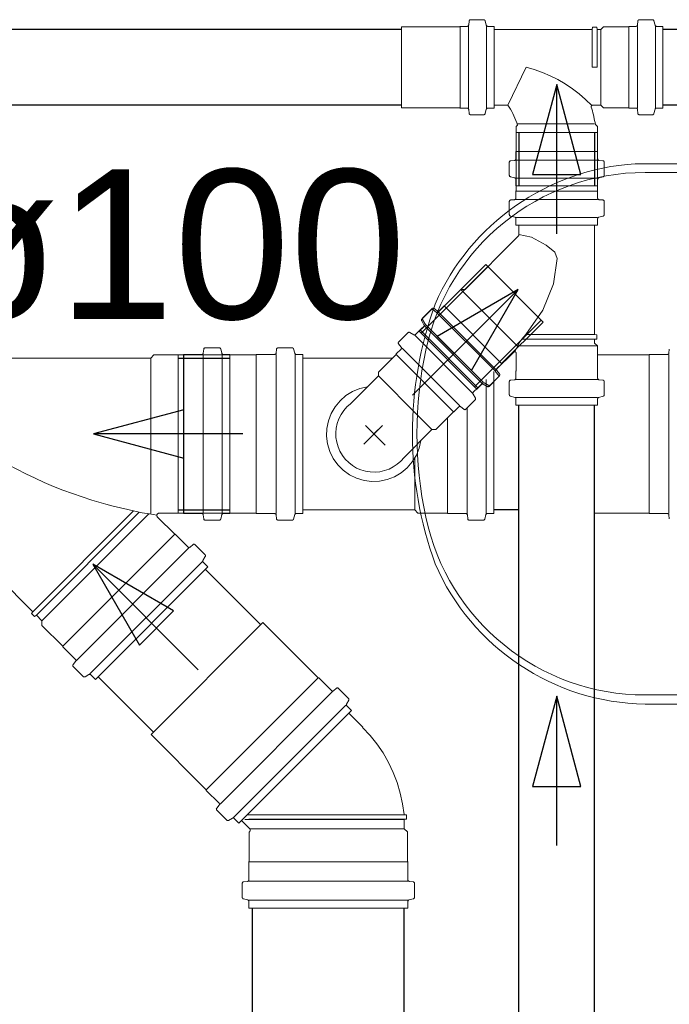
# Model space of a CAD drawing. Header units: millimetres. Extents: x 567 to 934, y -1 to 364.
# Tile 141 of 256: x 622.834 to 623.704, y 108.091 to 109.409. Entities that reach past the tile are written whole.
import ezdxf

# ---------------------------------------------------------------- set-up
doc = ezdxf.new("R2010")
doc.units = ezdxf.units.MM
doc.header["$MEASUREMENT"] = 0
doc.linetypes.add('NULL', pattern=[0])
doc.layers.get('0').update_dxf_attribs({"lineweight": 18})
for name, color, linetype, lineweight in [('CV-Condutos', 14, 'Continuous', 25), ('CV-Sentido conduto', 14, 'Continuous', 30), ('Peças hidrossanitárias', 7, 'Continuous', 13), ('Simbolos', 14, 'Continuous', 20), ('Simbolos_int', 14, 'Continuous', 15), ('TQ-Condutos', 14, 'Continuous', 25), ('TQ-Sentido conduto', 14, 'Continuous', 30), ('TQ-Textos conduto', 7, 'Continuous', 9)]:
    doc.layers.add(name, color=color, linetype=linetype, lineweight=lineweight)
doc.styles.add('Arial', font='arial.ttf')

msp = doc.modelspace()

# ---------------------------------------------------------------- linework, layer by layer
msp.add_line((623.2131, 108.7526), (623.2131, 108.9558))
at = {"layer": 'CV-Condutos'}
for p, q in [((623.3454, 109.3956), (619.3713, 109.3956)), ((625.6005, 109.3956), (623.6954, 109.3956)), ((623.3454, 109.2942), (619.3713, 109.2942)), ((625.6005, 109.2942), (623.6954, 109.2942)), ((623.5025, 109.2576), (623.5025, 109.1861)), ((623.6039, 109.2576), (623.6039, 109.1861)), ((623.4607, 109.0782), (623.3715, 108.989)), ((623.5324, 109.0065), (623.4432, 108.9173)), ((623.5025, 107.866), (623.5025, 108.8926)), ((623.6039, 107.866), (623.6039, 108.8926))]:
    msp.add_line(p, q, dxfattribs=at)
at = {"layer": 'CV-Sentido conduto'}
for p, q in [((623.5532, 109.322), (623.5209, 109.2013)), ((623.5856, 109.2013), (623.5532, 109.322)), ((623.5209, 109.2013), (623.5856, 109.2013)), ((623.5015, 109.0473), (623.3932, 108.9848)), ((623.439, 108.9391), (623.5015, 109.0473)), ((623.3932, 108.9848), (623.439, 108.9391)), ((623.5532, 108.5033), (623.5209, 108.3825)), ((623.5856, 108.3825), (623.5532, 108.5033)), ((623.5209, 108.3825), (623.5856, 108.3825))]:
    msp.add_line(p, q, dxfattribs=at)
for points in [[(623.5532, 109.122), (623.5532, 109.322)], [(623.5532, 108.3033), (623.5532, 108.5033)]]:
    msp.add_lwpolyline(points, dxfattribs=at)
at = {"layer": 'Peças hidrossanitárias', "color": 8}
for p, q in [((624.1666, 109.2156), (623.6582, 109.2156)), ((623.6716, 109.2042), (624.0609, 109.2042)), ((624.0746, 108.5049), (623.6716, 108.5049)), ((623.6714, 108.4927), (624.1666, 108.4927))]:
    msp.add_line(p, q, dxfattribs=at)
for centre, radius, start, end in [((623.6781, 108.9023), 0.314, 93.6172, 156.3827), ((623.6716, 108.9037), 0.3004, 90, 168), ((623.87, 108.8542), 0.5102, 160.0784, 199.9216), ((623.9031, 108.8545), 0.5371, 168, 192), ((623.6716, 108.8053), 0.3004, 192, 270), ((623.6768, 108.805), 0.3124, 203.5162, 268.9974)]:
    msp.add_arc(centre, radius, start, end, dxfattribs=at)
at = {"layer": 'Simbolos'}
for p, q in [((623.4235, 109.3992), (623.3454, 109.3992)), ((623.4239, 109.3996), (623.4235, 109.3992)), ((623.4333, 109.3996), (623.4239, 109.3996)), ((623.4357, 109.4067), (623.4353, 109.4015)), ((623.4553, 109.4085), (623.4377, 109.4085)), ((623.4572, 109.4071), (623.4588, 109.4011)), ((623.4694, 109.3996), (623.4607, 109.3996)), ((623.4694, 109.3996), (623.4694, 109.2902)), ((623.6007, 109.3956), (623.601, 109.3986)), ((623.6069, 109.3986), (623.601, 109.3986)), ((623.6071, 109.3956), (623.6069, 109.3986)), ((623.6159, 109.3992), (623.6123, 109.3956)), ((623.6495, 109.3992), (623.6159, 109.3992)), ((623.6499, 109.3996), (623.6495, 109.3992)), ((623.6593, 109.3996), (623.6499, 109.3996)), ((623.6617, 109.4067), (623.6613, 109.4015)), ((623.6813, 109.4085), (623.6637, 109.4085)), ((623.6832, 109.4071), (623.6848, 109.4011)), ((623.6954, 109.3996), (623.6867, 109.3996)), ((623.6954, 109.3996), (623.6954, 109.2902)), ((623.6007, 109.3956), (623.4694, 109.3956)), ((623.6123, 109.3956), (623.6071, 109.3956)), ((623.5121, 109.3449), (623.4878, 109.2942)), ((623.4878, 109.2942), (623.4694, 109.2942)), ((623.6123, 109.2942), (623.6014, 109.2942)), ((623.6159, 109.2906), (623.6123, 109.2942)), ((623.4235, 109.2906), (623.3454, 109.2906)), ((623.4239, 109.2902), (623.4235, 109.2906)), ((623.4333, 109.2902), (623.4239, 109.2902)), ((623.4357, 109.2832), (623.4353, 109.2884)), ((623.4553, 109.2813), (623.4377, 109.2813)), ((623.4572, 109.2828), (623.4588, 109.2888)), ((623.4694, 109.2902), (623.4607, 109.2902)), ((623.6495, 109.2906), (623.6159, 109.2906)), ((623.6499, 109.2902), (623.6495, 109.2906)), ((623.6593, 109.2902), (623.6499, 109.2902)), ((623.6617, 109.2832), (623.6613, 109.2884)), ((623.6813, 109.2813), (623.6637, 109.2813)), ((623.6832, 109.2828), (623.6848, 109.2888)), ((623.6954, 109.2902), (623.6867, 109.2902)), ((623.4989, 109.2656), (623.5008, 109.2675)), ((623.4989, 109.232), (623.4989, 109.2656)), ((623.6075, 109.2656), (623.6049, 109.2683)), ((623.6075, 109.232), (623.6075, 109.2656)), ((623.4989, 109.1795), (623.4989, 109.2576)), ((623.6075, 109.1795), (623.6075, 109.2576)), ((623.4985, 109.2316), (623.4989, 109.232)), ((623.4985, 109.2223), (623.4985, 109.2316)), ((623.6079, 109.2316), (623.6075, 109.232)), ((623.6079, 109.2223), (623.6079, 109.2316)), ((623.4896, 109.2003), (623.4896, 109.2178)), ((623.4914, 109.2198), (623.4967, 109.2203)), ((623.615, 109.2198), (623.6097, 109.2203)), ((623.6168, 109.2003), (623.6168, 109.2178)), ((623.4911, 109.1984), (623.497, 109.1968)), ((623.4985, 109.1861), (623.4985, 109.1948)), ((623.6079, 109.1861), (623.4985, 109.1861)), ((623.6079, 109.1861), (623.6079, 109.1948)), ((623.6153, 109.1984), (623.6094, 109.1968)), ((623.4985, 109.1791), (623.4989, 109.1795)), ((623.4985, 109.1697), (623.4985, 109.1791)), ((623.6079, 109.1791), (623.6075, 109.1795)), ((623.6079, 109.1697), (623.6079, 109.1791)), ((623.4896, 109.1477), (623.4896, 109.1653)), ((623.4914, 109.1673), (623.4967, 109.1677)), ((623.615, 109.1673), (623.6097, 109.1677)), ((623.6168, 109.1477), (623.6168, 109.1653)), ((623.4911, 109.1458), (623.497, 109.1442)), ((623.4985, 109.1336), (623.4985, 109.1423)), ((623.6079, 109.1336), (623.4985, 109.1336)), ((623.5025, 109.1208), (623.5025, 109.1336)), ((623.6039, 109.1336), (623.5025, 109.1336)), ((623.6039, 108.9873), (623.6039, 109.1336)), ((623.6079, 109.1336), (623.6079, 109.1423)), ((623.6153, 109.1458), (623.6094, 109.1442)), ((623.4305, 109.0475), (623.5016, 109.1187)), ((623.403, 109.0256), (623.4582, 109.0808)), ((623.3944, 109.0171), (623.4248, 109.0475)), ((623.4248, 109.0475), (623.4305, 109.0475)), ((623.3726, 109.0079), (623.385, 109.0203)), ((623.3739, 109.0097), (623.3863, 109.0221)), ((623.3877, 109.0204), (623.3917, 109.017)), ((623.389, 109.0222), (623.3931, 109.0188)), ((623.3958, 109.0189), (623.4024, 109.0256)), ((623.4024, 109.0256), (623.403, 109.0256)), ((623.3723, 109.0055), (623.3753, 109.0002)), ((623.3736, 109.0073), (623.3767, 109.002)), ((623.4797, 108.9488), (623.535, 109.004)), ((623.3539, 108.9897), (623.3415, 108.9773)), ((623.3563, 108.99), (623.3616, 108.9869)), ((623.3702, 108.9934), (623.3641, 108.9872)), ((623.3689, 108.9916), (623.375, 108.9977)), ((623.4462, 108.9142), (623.3689, 108.9916)), ((623.3702, 108.9934), (623.3764, 108.9995)), ((623.4476, 108.916), (623.3702, 108.9934)), ((623.3702, 108.9934), (623.4476, 108.916)), ((623.363, 108.9862), (623.4403, 108.9088)), ((623.6039, 108.9873), (623.6069, 108.987)), ((623.6039, 108.9809), (623.6069, 108.9811)), ((623.6039, 108.9757), (623.6039, 108.9809)), ((623.6075, 108.9721), (623.6039, 108.9757)), ((623.6069, 108.9811), (623.6069, 108.987)), ((623.0804, 108.9676), (623.0799, 108.9625)), ((623.1013, 108.9695), (623.0824, 108.9695)), ((623.1032, 108.968), (623.1048, 108.9621)), ((623.1779, 108.9676), (623.1775, 108.9625)), ((623.1988, 108.9695), (623.1799, 108.9695)), ((623.2008, 108.968), (623.2023, 108.9621)), ((623.3447, 108.9678), (623.338, 108.9612)), ((623.3414, 108.9746), (623.3448, 108.9705)), ((623.346, 108.9691), (623.4233, 108.8918)), ((623.4718, 108.9398), (623.4955, 108.9635)), ((623.4989, 108.9385), (623.4989, 108.9621)), ((623.6075, 108.9385), (623.6075, 108.9721)), ((623.7039, 108.9676), (623.7034, 108.9625)), ((623.0094, 108.9557), (622.8009, 108.9557)), ((623.0138, 108.9601), (623.0094, 108.9557)), ((623.0533, 108.9601), (623.0138, 108.9601)), ((623.1508, 108.9602), (623.0461, 108.9602)), ((623.0538, 108.9607), (623.0533, 108.9601)), ((623.0779, 108.9607), (623.0538, 108.9607)), ((623.1156, 108.9607), (623.1067, 108.9606)), ((623.1156, 108.7476), (623.1156, 108.9607)), ((623.1513, 108.9607), (623.1508, 108.9602)), ((623.1755, 108.9607), (623.1513, 108.9607)), ((623.2131, 108.9607), (623.2043, 108.9607)), ((623.2131, 108.9607), (623.2131, 108.7477)), ((623.3331, 108.9558), (623.2131, 108.9558)), ((623.338, 108.9607), (623.3143, 108.9369)), ((623.338, 108.9612), (623.338, 108.9607)), ((623.338, 108.9607), (623.4148, 108.8839)), ((623.4797, 108.9482), (623.4797, 108.9488)), ((623.6768, 108.9602), (623.6075, 108.9602)), ((623.6773, 108.9607), (623.6768, 108.9602)), ((623.7014, 108.9607), (623.6773, 108.9607)), ((623.3143, 108.9369), (623.3143, 108.9318)), ((623.4691, 108.7477), (623.4691, 108.9376)), ((623.4751, 108.933), (623.4717, 108.9371)), ((623.4764, 108.9348), (623.473, 108.9389)), ((623.4731, 108.9416), (623.4797, 108.9482)), ((623.4985, 108.9381), (623.4989, 108.9385)), ((623.4985, 108.9287), (623.4985, 108.9381)), ((623.6079, 108.9381), (623.6075, 108.9385)), ((623.6079, 108.9287), (623.6079, 108.9381)), ((623.3143, 108.9318), (623.277, 108.8945)), ((623.3143, 108.9318), (623.3667, 108.8794)), ((623.4615, 108.9194), (623.4561, 108.9225)), ((623.4587, 108.7477), (623.4587, 108.9272)), ((623.4625, 108.9179), (623.4749, 108.9303)), ((623.4639, 108.9197), (623.4763, 108.9321)), ((623.4896, 108.9067), (623.4896, 108.9243)), ((623.4914, 108.9263), (623.4967, 108.9267)), ((623.615, 108.9263), (623.6097, 108.9267)), ((623.6168, 108.9067), (623.6168, 108.9243)), ((623.4476, 108.916), (623.4414, 108.9099)), ((623.4462, 108.9142), (623.4524, 108.9204)), ((623.4476, 108.916), (623.4537, 108.9222)), ((623.4601, 108.9176), (623.4548, 108.9207)), ((623.4439, 108.8997), (623.4315, 108.8873)), ((623.4442, 108.9021), (623.4411, 108.9075)), ((623.4911, 108.9048), (623.497, 108.9032)), ((623.4985, 108.8926), (623.4985, 108.9013)), ((623.6079, 108.8926), (623.6079, 108.9013)), ((623.6153, 108.9048), (623.6094, 108.9032)), ((623.4148, 108.8839), (623.3911, 108.8601)), ((623.422, 108.8905), (623.4154, 108.8839)), ((623.4288, 108.8872), (623.4247, 108.8906)), ((623.4333, 108.7477), (623.4333, 108.8892)), ((623.6079, 108.8926), (623.4985, 108.8926)), ((623.386, 108.8601), (623.3667, 108.8794)), ((623.4068, 108.7482), (623.4068, 108.8758)), ((623.3199, 108.8657), (623.2947, 108.8406)), ((623.297, 108.8655), (623.3235, 108.839)), ((623.3083, 108.8542), (623.297, 108.8655)), ((623.3083, 108.8542), (623.3199, 108.8657)), ((623.386, 108.8601), (623.3487, 108.8228)), ((623.3911, 108.8601), (623.386, 108.8601)), ((622.8518, 108.6163), (622.6433, 108.8247)), ((623.3629, 108.7526), (623.3629, 108.8215)), ((623.3505, 108.7526), (623.2131, 108.7526)), ((623.3629, 108.7526), (623.3505, 108.7526)), ((623.3673, 108.7482), (623.3629, 108.7526)), ((623.0416, 108.72), (623.0186, 108.743)), ((623.0533, 108.7482), (623.0207, 108.7482)), ((623.1508, 108.7482), (623.0461, 108.7482)), ((623.0538, 108.7476), (623.0533, 108.7482)), ((623.0779, 108.7476), (623.0538, 108.7476)), ((623.0804, 108.7407), (623.0799, 108.7458)), ((623.1013, 108.7388), (623.0824, 108.7388)), ((623.1032, 108.7403), (623.1048, 108.7462)), ((623.1156, 108.7476), (623.1067, 108.7477)), ((623.1513, 108.7477), (623.1508, 108.7482)), ((623.1755, 108.7477), (623.1513, 108.7477)), ((623.1779, 108.7407), (623.1775, 108.7458)), ((623.1988, 108.7389), (623.1799, 108.7389)), ((623.2008, 108.7403), (623.2023, 108.7462)), ((623.2131, 108.7477), (623.2043, 108.7477)), ((623.4068, 108.7482), (623.3673, 108.7482)), ((623.4073, 108.7477), (623.4068, 108.7482)), ((623.4315, 108.7477), (623.4073, 108.7477)), ((623.4339, 108.7407), (623.4335, 108.7458)), ((623.4548, 108.7389), (623.4359, 108.7389)), ((623.4568, 108.7403), (623.4583, 108.7462)), ((623.4691, 108.7477), (623.4602, 108.7477)), ((623.6768, 108.7482), (623.6039, 108.7482)), ((623.6773, 108.7477), (623.6768, 108.7482)), ((623.7014, 108.7477), (623.6773, 108.7477)), ((623.7039, 108.7407), (623.7034, 108.7458)), ((623.0423, 108.72), (623.0416, 108.72)), ((623.0594, 108.7029), (623.0423, 108.72)), ((623.0661, 108.7062), (623.0621, 108.7028)), ((623.0821, 108.6927), (623.0688, 108.706)), ((623.0825, 108.6902), (623.0794, 108.685)), ((622.9354, 108.5257), (623.086, 108.6763)), ((623.086, 108.6763), (623.0798, 108.6826)), ((622.8518, 108.6163), (622.8498, 108.614)), ((622.854, 108.6098), (622.8498, 108.614)), ((622.8563, 108.6118), (622.854, 108.6098)), ((622.8638, 108.6043), (622.8563, 108.6118)), ((622.8638, 108.5981), (622.8638, 108.6043)), ((622.8917, 108.5701), (622.8638, 108.5981)), ((623.2338, 108.5278), (623.1598, 108.6018)), ((622.8917, 108.5694), (622.8917, 108.5701)), ((622.9088, 108.5523), (622.8917, 108.5694)), ((622.9056, 108.5457), (622.9089, 108.5496)), ((622.9191, 108.5296), (622.9057, 108.543)), ((622.9215, 108.5293), (622.9267, 108.5323)), ((622.9354, 108.5257), (622.9291, 108.532)), ((623.2345, 108.5278), (623.2338, 108.5278)), ((623.2516, 108.5107), (623.2345, 108.5278)), ((623.2583, 108.5139), (623.2543, 108.5106)), ((623.2744, 108.5004), (623.261, 108.5138)), ((623.2747, 108.498), (623.2717, 108.4928)), ((623.2783, 108.4841), (623.272, 108.4904)), ((623.2783, 108.4841), (623.1276, 108.3335)), ((623.2935, 108.462), (623.2748, 108.4806)), ((623.0839, 108.3779), (623.0099, 108.4519)), ((623.0839, 108.3772), (623.0839, 108.3779)), ((623.101, 108.3601), (623.0839, 108.3772)), ((623.0978, 108.3534), (623.1011, 108.3574)), ((623.1113, 108.3374), (623.0979, 108.3507)), ((623.349, 108.3448), (623.352, 108.3445)), ((623.352, 108.3387), (623.352, 108.3445)), ((623.1137, 108.3371), (623.1189, 108.3401)), ((623.1276, 108.3335), (623.1214, 108.3398)), ((623.1418, 108.3263), (623.1311, 108.3369)), ((623.349, 108.3384), (623.2474, 108.3384)), ((623.349, 108.3384), (623.352, 108.3387)), ((623.349, 108.326), (623.349, 108.3384)), ((623.1414, 108.3216), (623.1418, 108.322)), ((623.1414, 108.2821), (623.1414, 108.3216)), ((623.3534, 108.3216), (623.349, 108.326)), ((623.3534, 108.2821), (623.3534, 108.3216)), ((623.1409, 108.2816), (623.1414, 108.2821)), ((623.1409, 108.2574), (623.1409, 108.2816)), ((623.3539, 108.2816), (623.3534, 108.2821)), ((623.3539, 108.2574), (623.3539, 108.2816)), ((623.1321, 108.2341), (623.1321, 108.253)), ((623.1339, 108.255), (623.139, 108.2555)), ((623.3608, 108.255), (623.3557, 108.2555)), ((623.3627, 108.2341), (623.3627, 108.253)), ((623.1335, 108.2322), (623.1394, 108.2306)), ((623.1409, 108.2198), (623.1409, 108.2287)), ((623.3539, 108.2198), (623.3539, 108.2287)), ((623.3612, 108.2322), (623.3553, 108.2306)), ((623.3539, 108.2198), (623.1409, 108.2198))]:
    msp.add_line(p, q, dxfattribs=at)
for points in [[(623.4333, 109.3996), (623.4336, 109.3997), (623.4339, 109.3998), (623.4342, 109.3999), (623.4345, 109.4001), (623.4348, 109.4003), (623.435, 109.4005), (623.4351, 109.4008), (623.4352, 109.4011), (623.4353, 109.4015)], [(623.4377, 109.4085), (623.4374, 109.4085), (623.4371, 109.4084), (623.4368, 109.4083), (623.4365, 109.4081), (623.4363, 109.4079), (623.4361, 109.4076), (623.4359, 109.4074), (623.4358, 109.407), (623.4358, 109.4067)], [(623.4572, 109.4071), (623.4571, 109.4073), (623.457, 109.4076), (623.4568, 109.4078), (623.4566, 109.408), (623.4564, 109.4082), (623.4561, 109.4084), (623.4558, 109.4085), (623.4556, 109.4085), (623.4553, 109.4085)], [(623.4588, 109.4011), (623.4589, 109.4009), (623.459, 109.4006), (623.4592, 109.4004), (623.4594, 109.4001), (623.4596, 109.4), (623.4599, 109.3998), (623.4602, 109.3997), (623.4604, 109.3997), (623.4607, 109.3996)], [(623.6593, 109.3996), (623.6596, 109.3997), (623.6599, 109.3998), (623.6602, 109.3999), (623.6605, 109.4001), (623.6608, 109.4003), (623.661, 109.4005), (623.6611, 109.4008), (623.6612, 109.4011), (623.6613, 109.4015)], [(623.6637, 109.4085), (623.6634, 109.4085), (623.6631, 109.4084), (623.6628, 109.4083), (623.6625, 109.4081), (623.6623, 109.4079), (623.6621, 109.4076), (623.6619, 109.4074), (623.6618, 109.407), (623.6618, 109.4067)], [(623.6832, 109.4071), (623.6831, 109.4073), (623.683, 109.4076), (623.6828, 109.4078), (623.6826, 109.408), (623.6824, 109.4082), (623.6821, 109.4084), (623.6818, 109.4085), (623.6816, 109.4085), (623.6813, 109.4085)], [(623.6848, 109.4011), (623.6849, 109.4009), (623.685, 109.4006), (623.6852, 109.4004), (623.6854, 109.4001), (623.6856, 109.4), (623.6859, 109.3998), (623.6862, 109.3997), (623.6864, 109.3997), (623.6867, 109.3996)], [(623.6, 109.2937), (623.5918, 109.3017), (623.5832, 109.3093), (623.5741, 109.3162), (623.5646, 109.3226), (623.5547, 109.3284), (623.5444, 109.3335), (623.5339, 109.338), (623.5231, 109.3418), (623.5121, 109.3449)], [(623.5008, 109.2675), (623.4997, 109.2706), (623.4985, 109.2737), (623.4972, 109.2768), (623.4959, 109.2798), (623.4944, 109.2828), (623.4929, 109.2857), (623.4913, 109.2886), (623.4896, 109.2914), (623.4878, 109.2942)], [(623.6014, 109.2942), (623.6012, 109.2942), (623.601, 109.2942), (623.6008, 109.2941), (623.6006, 109.2941), (623.6004, 109.294), (623.6002, 109.2939), (623.6, 109.2937), (623.5999, 109.2936), (623.5998, 109.2934), (623.5997, 109.2933), (623.5996, 109.2931), (623.5995, 109.2929), (623.5994, 109.2927), (623.5994, 109.2925), (623.5994, 109.2923), (623.5994, 109.2921), (623.5994, 109.2919), (623.5994, 109.2917)], [(623.6049, 109.2683), (623.6044, 109.2709), (623.6039, 109.2735), (623.6034, 109.2761), (623.6028, 109.2788), (623.6022, 109.2814), (623.6015, 109.2839), (623.6009, 109.2865), (623.6002, 109.2891), (623.5994, 109.2917)], [(623.4353, 109.2884), (623.4352, 109.2887), (623.4351, 109.2891), (623.435, 109.2893), (623.4348, 109.2896), (623.4345, 109.2898), (623.4342, 109.29), (623.4339, 109.2901), (623.4336, 109.2902), (623.4333, 109.2902)], [(623.4358, 109.2832), (623.4358, 109.2828), (623.4359, 109.2825), (623.4361, 109.2822), (623.4363, 109.282), (623.4365, 109.2818), (623.4368, 109.2816), (623.4371, 109.2815), (623.4374, 109.2814), (623.4377, 109.2813)], [(623.4553, 109.2813), (623.4556, 109.2814), (623.4558, 109.2814), (623.4561, 109.2815), (623.4564, 109.2817), (623.4566, 109.2818), (623.4568, 109.2821), (623.457, 109.2823), (623.4571, 109.2826), (623.4572, 109.2828)], [(623.4607, 109.2902), (623.4604, 109.2902), (623.4602, 109.2902), (623.4599, 109.2901), (623.4596, 109.2899), (623.4594, 109.2897), (623.4592, 109.2895), (623.459, 109.2893), (623.4589, 109.289), (623.4588, 109.2888)], [(623.6613, 109.2884), (623.6612, 109.2887), (623.6611, 109.2891), (623.661, 109.2893), (623.6608, 109.2896), (623.6605, 109.2898), (623.6602, 109.29), (623.6599, 109.2901), (623.6596, 109.2902), (623.6593, 109.2902)], [(623.6618, 109.2832), (623.6618, 109.2828), (623.6619, 109.2825), (623.6621, 109.2822), (623.6623, 109.282), (623.6625, 109.2818), (623.6628, 109.2816), (623.6631, 109.2815), (623.6634, 109.2814), (623.6637, 109.2813)], [(623.6813, 109.2813), (623.6816, 109.2814), (623.6818, 109.2814), (623.6821, 109.2815), (623.6824, 109.2817), (623.6826, 109.2818), (623.6828, 109.2821), (623.683, 109.2823), (623.6831, 109.2826), (623.6832, 109.2828)], [(623.6867, 109.2902), (623.6864, 109.2902), (623.6862, 109.2902), (623.6859, 109.2901), (623.6856, 109.2899), (623.6854, 109.2897), (623.6852, 109.2895), (623.685, 109.2893), (623.6849, 109.289), (623.6848, 109.2888)], [(623.4915, 109.2198), (623.4911, 109.2198), (623.4908, 109.2197), (623.4905, 109.2195), (623.4903, 109.2193), (623.49, 109.219), (623.4899, 109.2188), (623.4897, 109.2185), (623.4897, 109.2182), (623.4896, 109.2178)], [(623.4967, 109.2203), (623.497, 109.2203), (623.4973, 109.2205), (623.4976, 109.2206), (623.4979, 109.2208), (623.4981, 109.2211), (623.4983, 109.2213), (623.4984, 109.2216), (623.4985, 109.222), (623.4985, 109.2223)], [(623.6079, 109.2223), (623.608, 109.222), (623.608, 109.2216), (623.6082, 109.2213), (623.6083, 109.2211), (623.6086, 109.2208), (623.6088, 109.2206), (623.6091, 109.2205), (623.6094, 109.2203), (623.6098, 109.2203)], [(623.6168, 109.2178), (623.6168, 109.2182), (623.6167, 109.2185), (623.6166, 109.2188), (623.6164, 109.219), (623.6162, 109.2193), (623.6159, 109.2195), (623.6156, 109.2197), (623.6153, 109.2198), (623.615, 109.2198)], [(623.4896, 109.2003), (623.4897, 109.2), (623.4897, 109.1997), (623.4898, 109.1995), (623.49, 109.1992), (623.4901, 109.199), (623.4903, 109.1988), (623.4906, 109.1986), (623.4908, 109.1985), (623.4911, 109.1984)], [(623.6153, 109.1984), (623.6156, 109.1985), (623.6159, 109.1986), (623.6161, 109.1988), (623.6163, 109.199), (623.6165, 109.1992), (623.6166, 109.1995), (623.6167, 109.1997), (623.6168, 109.2), (623.6168, 109.2003)], [(623.4985, 109.1948), (623.4985, 109.1951), (623.4984, 109.1954), (623.4983, 109.1957), (623.4982, 109.1959), (623.498, 109.1962), (623.4978, 109.1964), (623.4976, 109.1965), (623.4973, 109.1967), (623.497, 109.1968)], [(623.6094, 109.1968), (623.6091, 109.1967), (623.6089, 109.1965), (623.6086, 109.1964), (623.6084, 109.1962), (623.6083, 109.1959), (623.6081, 109.1957), (623.608, 109.1954), (623.608, 109.1951), (623.6079, 109.1948)], [(623.4915, 109.1673), (623.4911, 109.1672), (623.4908, 109.1671), (623.4905, 109.1669), (623.4903, 109.1667), (623.49, 109.1665), (623.4899, 109.1662), (623.4897, 109.1659), (623.4897, 109.1656), (623.4896, 109.1653)], [(623.4967, 109.1677), (623.497, 109.1678), (623.4973, 109.1679), (623.4976, 109.168), (623.4979, 109.1683), (623.4981, 109.1685), (623.4983, 109.1688), (623.4984, 109.1691), (623.4985, 109.1694), (623.4985, 109.1697)], [(623.6079, 109.1697), (623.608, 109.1694), (623.608, 109.1691), (623.6082, 109.1688), (623.6083, 109.1685), (623.6086, 109.1683), (623.6088, 109.168), (623.6091, 109.1679), (623.6094, 109.1678), (623.6098, 109.1677)], [(623.6168, 109.1653), (623.6168, 109.1656), (623.6167, 109.1659), (623.6166, 109.1662), (623.6164, 109.1665), (623.6162, 109.1667), (623.6159, 109.1669), (623.6156, 109.1671), (623.6153, 109.1672), (623.615, 109.1673)], [(623.4896, 109.1477), (623.4897, 109.1475), (623.4897, 109.1472), (623.4898, 109.1469), (623.49, 109.1466), (623.4901, 109.1464), (623.4903, 109.1462), (623.4906, 109.146), (623.4908, 109.1459), (623.4911, 109.1458)], [(623.6153, 109.1458), (623.6156, 109.1459), (623.6159, 109.146), (623.6161, 109.1462), (623.6163, 109.1464), (623.6165, 109.1466), (623.6166, 109.1469), (623.6167, 109.1472), (623.6168, 109.1475), (623.6168, 109.1477)], [(623.4985, 109.1423), (623.4985, 109.1426), (623.4984, 109.1429), (623.4983, 109.1431), (623.4982, 109.1434), (623.498, 109.1436), (623.4978, 109.1438), (623.4976, 109.144), (623.4973, 109.1441), (623.497, 109.1442)], [(623.6094, 109.1442), (623.6091, 109.1441), (623.6089, 109.144), (623.6086, 109.1438), (623.6084, 109.1436), (623.6083, 109.1434), (623.6081, 109.1431), (623.608, 109.1429), (623.608, 109.1426), (623.6079, 109.1423)], [(623.5017, 109.1187), (623.5018, 109.1189), (623.502, 109.1191), (623.5021, 109.1193), (623.5022, 109.1196), (623.5023, 109.1198), (623.5024, 109.12), (623.5025, 109.1203), (623.5025, 109.1206), (623.5025, 109.1208)], [(623.3601, 108.9059), (623.5015, 109.0473)], [(623.3877, 109.0204), (623.3874, 109.0206), (623.3871, 109.0207), (623.3868, 109.0208), (623.3865, 109.0209), (623.3862, 109.0209), (623.3858, 109.0208), (623.3855, 109.0207), (623.3852, 109.0205), (623.385, 109.0203)], [(623.389, 109.0222), (623.3888, 109.0224), (623.3885, 109.0225), (623.3881, 109.0226), (623.3878, 109.0227), (623.3875, 109.0226), (623.3872, 109.0226), (623.3869, 109.0225), (623.3866, 109.0223), (623.3863, 109.0221)], [(623.3917, 109.017), (623.392, 109.0168), (623.3923, 109.0167), (623.3926, 109.0166), (623.393, 109.0166), (623.3933, 109.0166), (623.3936, 109.0166), (623.3939, 109.0168), (623.3942, 109.0169), (623.3944, 109.0171)], [(623.3931, 109.0188), (623.3933, 109.0186), (623.3936, 109.0185), (623.394, 109.0184), (623.3943, 109.0184), (623.3946, 109.0184), (623.3949, 109.0184), (623.3952, 109.0186), (623.3955, 109.0187), (623.3958, 109.0189)], [(623.3726, 109.0079), (623.3724, 109.0077), (623.3722, 109.0074), (623.3721, 109.0072), (623.3721, 109.0069), (623.372, 109.0066), (623.372, 109.0063), (623.3721, 109.006), (623.3722, 109.0057), (623.3723, 109.0055)], [(623.3739, 109.0097), (623.3737, 109.0095), (623.3736, 109.0092), (623.3735, 109.009), (623.3734, 109.0087), (623.3734, 109.0084), (623.3734, 109.0081), (623.3734, 109.0078), (623.3735, 109.0075), (623.3736, 109.0073)], [(623.3764, 108.9995), (623.3766, 108.9998), (623.3767, 109), (623.3768, 109.0003), (623.3769, 109.0005), (623.377, 109.0008), (623.3769, 109.0011), (623.3769, 109.0014), (623.3768, 109.0017), (623.3767, 109.002)], [(623.3563, 108.99), (623.3561, 108.9901), (623.3558, 108.9902), (623.3555, 108.9902), (623.3552, 108.9903), (623.3549, 108.9902), (623.3546, 108.9901), (623.3544, 108.99), (623.3541, 108.9899), (623.3539, 108.9897)], [(623.375, 108.9977), (623.3752, 108.998), (623.3754, 108.9982), (623.3755, 108.9985), (623.3756, 108.9988), (623.3756, 108.999), (623.3756, 108.9993), (623.3756, 108.9996), (623.3755, 108.9999), (623.3754, 109.0002)], [(623.3415, 108.9773), (623.3413, 108.977), (623.3411, 108.9767), (623.341, 108.9764), (623.3409, 108.9761), (623.3409, 108.9758), (623.341, 108.9755), (623.3411, 108.9751), (623.3412, 108.9748), (623.3414, 108.9746)], [(623.3616, 108.9869), (623.3619, 108.9868), (623.3622, 108.9867), (623.3625, 108.9867), (623.3628, 108.9867), (623.363, 108.9867), (623.3633, 108.9868), (623.3636, 108.9869), (623.3638, 108.9871), (623.3641, 108.9872)], [(623.0779, 108.9606), (623.0783, 108.9607), (623.0786, 108.9608), (623.0789, 108.9609), (623.0792, 108.9611), (623.0794, 108.9613), (623.0796, 108.9615), (623.0798, 108.9618), (623.0799, 108.9621), (623.0799, 108.9625)], [(623.0824, 108.9694), (623.082, 108.9694), (623.0817, 108.9693), (623.0814, 108.9692), (623.0811, 108.969), (623.0809, 108.9688), (623.0807, 108.9685), (623.0805, 108.9683), (623.0804, 108.9679), (623.0804, 108.9676)], [(623.1032, 108.968), (623.1031, 108.9682), (623.103, 108.9685), (623.1028, 108.9687), (623.1026, 108.969), (623.1024, 108.9691), (623.1021, 108.9693), (623.1018, 108.9694), (623.1016, 108.9694), (623.1013, 108.9695)], [(623.1048, 108.9621), (623.1049, 108.9619), (623.105, 108.9616), (623.1052, 108.9614), (623.1054, 108.9612), (623.1056, 108.961), (623.1058, 108.9608), (623.1061, 108.9607), (623.1064, 108.9607), (623.1067, 108.9606)], [(623.1755, 108.9607), (623.1758, 108.9607), (623.1761, 108.9608), (623.1764, 108.9609), (623.1767, 108.9611), (623.177, 108.9613), (623.1772, 108.9616), (623.1773, 108.9618), (623.1774, 108.9622), (623.1775, 108.9625)], [(623.1799, 108.9695), (623.1796, 108.9694), (623.1793, 108.9693), (623.179, 108.9692), (623.1787, 108.969), (623.1785, 108.9688), (623.1783, 108.9686), (623.1781, 108.9683), (623.178, 108.968), (623.1779, 108.9676)], [(623.2008, 108.968), (623.2007, 108.9682), (623.2005, 108.9685), (623.2004, 108.9687), (623.2002, 108.969), (623.1999, 108.9691), (623.1997, 108.9693), (623.1994, 108.9694), (623.1991, 108.9694), (623.1988, 108.9695)], [(623.2023, 108.9621), (623.2024, 108.9619), (623.2026, 108.9616), (623.2027, 108.9614), (623.2029, 108.9612), (623.2032, 108.961), (623.2034, 108.9608), (623.2037, 108.9607), (623.204, 108.9607), (623.2043, 108.9607)], [(623.3447, 108.9678), (623.3449, 108.9681), (623.345, 108.9684), (623.3452, 108.9687), (623.3452, 108.969), (623.3452, 108.9693), (623.3452, 108.9697), (623.3451, 108.97), (623.345, 108.9703), (623.3448, 108.9705)], [(623.4989, 108.9621), (623.4989, 108.9623), (623.4989, 108.9626), (623.4988, 108.9628), (623.4987, 108.9631), (623.4985, 108.9633), (623.4983, 108.9635), (623.4981, 108.9637), (623.4979, 108.9638), (623.4977, 108.9639), (623.4974, 108.964), (623.4972, 108.9641), (623.4969, 108.9641), (623.4967, 108.9641), (623.4964, 108.964), (623.4962, 108.9639), (623.4959, 108.9638), (623.4957, 108.9637), (623.4955, 108.9635)], [(623.7014, 108.9607), (623.7018, 108.9607), (623.7021, 108.9608), (623.7024, 108.9609), (623.7027, 108.9611), (623.7029, 108.9613), (623.7031, 108.9616), (623.7033, 108.9618), (623.7034, 108.9622), (623.7034, 108.9625)], [(623.4718, 108.9398), (623.4716, 108.9395), (623.4714, 108.9392), (623.4713, 108.9389), (623.4712, 108.9386), (623.4712, 108.9383), (623.4713, 108.938), (623.4713, 108.9376), (623.4715, 108.9373), (623.4717, 108.9371)], [(623.4731, 108.9416), (623.4729, 108.9413), (623.4727, 108.941), (623.4726, 108.9407), (623.4726, 108.9404), (623.4725, 108.9401), (623.4726, 108.9398), (623.4727, 108.9394), (623.4728, 108.9392), (623.473, 108.9389)], [(623.4561, 108.9225), (623.4559, 108.9226), (623.4556, 108.9227), (623.4553, 108.9228), (623.455, 108.9228), (623.4547, 108.9227), (623.4545, 108.9226), (623.4542, 108.9225), (623.4539, 108.9224), (623.4537, 108.9222)], [(623.4749, 108.9303), (623.4752, 108.9306), (623.4753, 108.9309), (623.4754, 108.9312), (623.4755, 108.9315), (623.4755, 108.9318), (623.4755, 108.9322), (623.4754, 108.9325), (623.4753, 108.9328), (623.4751, 108.933)], [(623.4763, 108.9321), (623.4765, 108.9324), (623.4767, 108.9327), (623.4768, 108.933), (623.4768, 108.9333), (623.4769, 108.9336), (623.4768, 108.934), (623.4767, 108.9343), (623.4766, 108.9346), (623.4764, 108.9348)], [(623.4915, 108.9263), (623.4911, 108.9262), (623.4908, 108.9261), (623.4905, 108.9259), (623.4903, 108.9257), (623.49, 108.9255), (623.4899, 108.9252), (623.4897, 108.9249), (623.4897, 108.9246), (623.4896, 108.9243)], [(623.4967, 108.9267), (623.497, 108.9268), (623.4973, 108.9269), (623.4976, 108.927), (623.4979, 108.9272), (623.4981, 108.9275), (623.4983, 108.9278), (623.4984, 108.9281), (623.4985, 108.9284), (623.4985, 108.9287)], [(623.6079, 108.9287), (623.608, 108.9284), (623.608, 108.9281), (623.6082, 108.9278), (623.6083, 108.9275), (623.6086, 108.9272), (623.6088, 108.927), (623.6091, 108.9269), (623.6094, 108.9268), (623.6098, 108.9267)], [(623.6168, 108.9243), (623.6168, 108.9246), (623.6167, 108.9249), (623.6166, 108.9252), (623.6164, 108.9255), (623.6162, 108.9257), (623.6159, 108.9259), (623.6156, 108.9261), (623.6153, 108.9262), (623.615, 108.9263)], [(623.2996, 108.9172), (623.2895, 108.9149), (623.2798, 108.911), (623.2709, 108.9055), (623.263, 108.8987), (623.2563, 108.8907), (623.251, 108.8817), (623.2473, 108.8719), (623.2452, 108.8617), (623.2448, 108.8512), (623.2461, 108.8409), (623.2492, 108.8309), (623.2538, 108.8215), (623.2598, 108.813), (623.2672, 108.8056), (623.2757, 108.7996), (623.2851, 108.795), (623.2951, 108.792), (623.3054, 108.7906), (623.3159, 108.791), (623.3261, 108.7931), (623.3359, 108.7968), (623.3449, 108.8021), (623.3529, 108.8088), (623.3597, 108.8167), (623.3652, 108.8256), (623.3691, 108.8353), (623.3713, 108.8455)], [(623.4414, 108.9099), (623.4412, 108.9097), (623.4411, 108.9094), (623.441, 108.9091), (623.4409, 108.9089), (623.4408, 108.9086), (623.4409, 108.9083), (623.4409, 108.908), (623.441, 108.9077), (623.4411, 108.9075)], [(623.4548, 108.9207), (623.4545, 108.9208), (623.4543, 108.9209), (623.454, 108.921), (623.4537, 108.921), (623.4534, 108.9209), (623.4531, 108.9209), (623.4529, 108.9207), (623.4526, 108.9206), (623.4524, 108.9204)], [(623.4601, 108.9176), (623.4604, 108.9175), (623.4607, 108.9174), (623.461, 108.9174), (623.4612, 108.9174), (623.4615, 108.9174), (623.4618, 108.9175), (623.4621, 108.9176), (623.4623, 108.9178), (623.4625, 108.9179)], [(623.4615, 108.9194), (623.4617, 108.9193), (623.462, 108.9192), (623.4623, 108.9192), (623.4626, 108.9192), (623.4629, 108.9192), (623.4631, 108.9193), (623.4634, 108.9194), (623.4637, 108.9196), (623.4639, 108.9197)], [(623.4439, 108.8997), (623.444, 108.8999), (623.4442, 108.9002), (623.4443, 108.9005), (623.4444, 108.9007), (623.4444, 108.901), (623.4444, 108.9013), (623.4444, 108.9016), (623.4443, 108.9019), (623.4442, 108.9021)], [(623.4896, 108.9067), (623.4897, 108.9065), (623.4897, 108.9062), (623.4898, 108.9059), (623.49, 108.9056), (623.4901, 108.9054), (623.4903, 108.9052), (623.4906, 108.905), (623.4908, 108.9049), (623.4911, 108.9048)], [(623.4985, 108.9013), (623.4985, 108.9016), (623.4984, 108.9019), (623.4983, 108.9021), (623.4982, 108.9024), (623.498, 108.9026), (623.4978, 108.9028), (623.4976, 108.903), (623.4973, 108.9031), (623.497, 108.9032)], [(623.6094, 108.9032), (623.6091, 108.9031), (623.6089, 108.903), (623.6086, 108.9028), (623.6084, 108.9026), (623.6083, 108.9024), (623.6081, 108.9021), (623.608, 108.9019), (623.608, 108.9016), (623.6079, 108.9013)], [(623.6153, 108.9048), (623.6156, 108.9049), (623.6159, 108.905), (623.6161, 108.9052), (623.6163, 108.9054), (623.6165, 108.9056), (623.6166, 108.9059), (623.6167, 108.9062), (623.6168, 108.9065), (623.6168, 108.9067)], [(623.277, 108.8945), (623.2722, 108.8903), (623.268, 108.8855), (623.2644, 108.8802), (623.2614, 108.8744), (623.2593, 108.8684), (623.2579, 108.8621), (623.2573, 108.8557), (623.2575, 108.8493), (623.2585, 108.843), (623.2603, 108.8368), (623.2628, 108.831), (623.2661, 108.8254), (623.27, 108.8204), (623.2746, 108.8158), (623.2796, 108.8119), (623.2851, 108.8086), (623.291, 108.8061), (623.2972, 108.8043), (623.3035, 108.8033), (623.3099, 108.8031), (623.3163, 108.8037), (623.3226, 108.8051), (623.3286, 108.8073), (623.3343, 108.8102), (623.3396, 108.8138), (623.3445, 108.818), (623.3487, 108.8228)], [(623.4247, 108.8906), (623.4245, 108.8908), (623.4242, 108.8909), (623.4238, 108.891), (623.4235, 108.8911), (623.4232, 108.891), (623.4229, 108.891), (623.4226, 108.8909), (623.4223, 108.8907), (623.422, 108.8905)], [(623.4288, 108.8872), (623.429, 108.887), (623.4293, 108.8869), (623.4296, 108.8868), (623.43, 108.8867), (623.4303, 108.8868), (623.4306, 108.8868), (623.4309, 108.8869), (623.4312, 108.8871), (623.4315, 108.8873)], [(623.0207, 108.7482), (623.0203, 108.7481), (623.0199, 108.7481), (623.0196, 108.7479), (623.0192, 108.7478), (623.0189, 108.7475), (623.0186, 108.7473), (623.0183, 108.747), (623.0181, 108.7467), (623.018, 108.7463), (623.0178, 108.7459), (623.0177, 108.7455), (623.0177, 108.7452), (623.0177, 108.7448), (623.0178, 108.7444), (623.018, 108.744), (623.0181, 108.7437), (623.0183, 108.7433), (623.0186, 108.743)], [(623.0799, 108.7458), (623.0799, 108.7462), (623.0798, 108.7465), (623.0796, 108.7468), (623.0794, 108.747), (623.0792, 108.7472), (623.0789, 108.7474), (623.0786, 108.7475), (623.0783, 108.7476), (623.0779, 108.7477)], [(623.0804, 108.7407), (623.0804, 108.7404), (623.0805, 108.74), (623.0807, 108.7398), (623.0809, 108.7395), (623.0811, 108.7393), (623.0814, 108.7391), (623.0817, 108.739), (623.082, 108.7389), (623.0824, 108.7389)], [(623.1013, 108.7388), (623.1016, 108.7389), (623.1018, 108.7389), (623.1021, 108.739), (623.1024, 108.7392), (623.1026, 108.7393), (623.1028, 108.7396), (623.103, 108.7398), (623.1031, 108.7401), (623.1032, 108.7403)], [(623.1067, 108.7477), (623.1064, 108.7476), (623.1061, 108.7476), (623.1058, 108.7475), (623.1056, 108.7473), (623.1054, 108.7471), (623.1052, 108.7469), (623.105, 108.7467), (623.1049, 108.7464), (623.1048, 108.7462)], [(623.1775, 108.7458), (623.1774, 108.7462), (623.1773, 108.7465), (623.1772, 108.7468), (623.177, 108.747), (623.1767, 108.7472), (623.1764, 108.7474), (623.1761, 108.7475), (623.1758, 108.7476), (623.1755, 108.7477)], [(623.1779, 108.7407), (623.178, 108.7404), (623.1781, 108.74), (623.1783, 108.7398), (623.1785, 108.7395), (623.1787, 108.7393), (623.179, 108.7391), (623.1793, 108.739), (623.1796, 108.7389), (623.1799, 108.7389)], [(623.1988, 108.7389), (623.1991, 108.7389), (623.1994, 108.7389), (623.1997, 108.739), (623.1999, 108.7392), (623.2002, 108.7394), (623.2004, 108.7396), (623.2005, 108.7398), (623.2007, 108.7401), (623.2008, 108.7403)], [(623.2043, 108.7477), (623.204, 108.7476), (623.2037, 108.7476), (623.2034, 108.7475), (623.2032, 108.7473), (623.2029, 108.7472), (623.2027, 108.7469), (623.2026, 108.7467), (623.2024, 108.7464), (623.2023, 108.7462)], [(623.4335, 108.7458), (623.4334, 108.7462), (623.4333, 108.7465), (623.4332, 108.7468), (623.433, 108.747), (623.4327, 108.7472), (623.4324, 108.7474), (623.4321, 108.7475), (623.4318, 108.7476), (623.4315, 108.7477)], [(623.4339, 108.7407), (623.434, 108.7404), (623.4341, 108.74), (623.4342, 108.7398), (623.4344, 108.7395), (623.4347, 108.7393), (623.435, 108.7391), (623.4353, 108.739), (623.4356, 108.7389), (623.4359, 108.7389)], [(623.4548, 108.7389), (623.4551, 108.7389), (623.4554, 108.7389), (623.4557, 108.739), (623.4559, 108.7392), (623.4562, 108.7394), (623.4564, 108.7396), (623.4565, 108.7398), (623.4567, 108.7401), (623.4568, 108.7403)], [(623.4602, 108.7477), (623.46, 108.7476), (623.4597, 108.7476), (623.4594, 108.7475), (623.4591, 108.7473), (623.4589, 108.7472), (623.4587, 108.7469), (623.4585, 108.7467), (623.4584, 108.7464), (623.4583, 108.7462)], [(623.7034, 108.7458), (623.7034, 108.7462), (623.7033, 108.7465), (623.7031, 108.7468), (623.7029, 108.747), (623.7027, 108.7472), (623.7024, 108.7474), (623.7021, 108.7475), (623.7018, 108.7476), (623.7014, 108.7477)], [(623.0594, 108.7029), (623.0597, 108.7027), (623.0599, 108.7026), (623.0602, 108.7024), (623.0606, 108.7024), (623.0609, 108.7024), (623.0612, 108.7024), (623.0615, 108.7025), (623.0618, 108.7026), (623.0621, 108.7028)], [(623.0688, 108.706), (623.0685, 108.7062), (623.0682, 108.7064), (623.0679, 108.7065), (623.0676, 108.7066), (623.0673, 108.7066), (623.0669, 108.7066), (623.0666, 108.7065), (623.0663, 108.7063), (623.0661, 108.7061)], [(623.0824, 108.6902), (623.0826, 108.6905), (623.0827, 108.6908), (623.0827, 108.6911), (623.0827, 108.6914), (623.0827, 108.6917), (623.0826, 108.6919), (623.0825, 108.6922), (623.0823, 108.6924), (623.0821, 108.6927)], [(623.0794, 108.685), (623.0793, 108.6847), (623.0792, 108.6845), (623.0792, 108.6842), (623.0792, 108.6839), (623.0792, 108.6836), (623.0793, 108.6833), (623.0794, 108.6831), (623.0796, 108.6828), (623.0798, 108.6826)], [(622.9056, 108.5457), (622.9054, 108.5454), (622.9053, 108.5451), (622.9052, 108.5448), (622.9051, 108.5445), (622.9051, 108.5441), (622.9052, 108.5438), (622.9053, 108.5435), (622.9055, 108.5432), (622.9057, 108.543)], [(622.9089, 108.5496), (622.9091, 108.5499), (622.9092, 108.5502), (622.9093, 108.5505), (622.9094, 108.5508), (622.9094, 108.5512), (622.9093, 108.5515), (622.9092, 108.5518), (622.909, 108.5521), (622.9088, 108.5523)], [(622.9191, 108.5296), (622.9193, 108.5294), (622.9195, 108.5293), (622.9198, 108.5291), (622.9201, 108.5291), (622.9204, 108.529), (622.9207, 108.529), (622.9209, 108.5291), (622.9212, 108.5292), (622.9215, 108.5293)], [(622.9291, 108.532), (622.9289, 108.5322), (622.9287, 108.5323), (622.9284, 108.5324), (622.9281, 108.5325), (622.9278, 108.5326), (622.9276, 108.5326), (622.9273, 108.5325), (622.927, 108.5324), (622.9267, 108.5323)], [(623.261, 108.5138), (623.2607, 108.514), (623.2605, 108.5142), (623.2601, 108.5143), (623.2598, 108.5144), (623.2595, 108.5144), (623.2592, 108.5144), (623.2589, 108.5143), (623.2586, 108.5141), (623.2583, 108.5139)], [(623.2516, 108.5107), (623.2519, 108.5105), (623.2522, 108.5103), (623.2525, 108.5102), (623.2528, 108.5102), (623.2531, 108.5101), (623.2534, 108.5102), (623.2538, 108.5103), (623.2541, 108.5104), (623.2543, 108.5106)], [(623.2717, 108.4928), (623.2715, 108.4925), (623.2714, 108.4922), (623.2714, 108.492), (623.2714, 108.4917), (623.2714, 108.4914), (623.2715, 108.4911), (623.2716, 108.4908), (623.2718, 108.4906), (623.272, 108.4904)], [(623.2747, 108.498), (623.2748, 108.4983), (623.2749, 108.4986), (623.2749, 108.4989), (623.2749, 108.4991), (623.2749, 108.4994), (623.2748, 108.4997), (623.2747, 108.5), (623.2745, 108.5002), (623.2744, 108.5004)], [(623.349, 108.3448), (623.3468, 108.3593), (623.3437, 108.3736), (623.3394, 108.3876), (623.3341, 108.4013), (623.3278, 108.4145), (623.3205, 108.4273), (623.3122, 108.4394), (623.3031, 108.4509), (623.2931, 108.4616)], [(623.1011, 108.3574), (623.1013, 108.3577), (623.1015, 108.358), (623.1016, 108.3583), (623.1016, 108.3586), (623.1016, 108.3589), (623.1015, 108.3593), (623.1014, 108.3596), (623.1012, 108.3599), (623.101, 108.3601)], [(623.0978, 108.3534), (623.0976, 108.3532), (623.0975, 108.3529), (623.0974, 108.3526), (623.0973, 108.3522), (623.0974, 108.3519), (623.0974, 108.3516), (623.0975, 108.3513), (623.0977, 108.351), (623.0979, 108.3507)], [(623.1113, 108.3374), (623.1115, 108.3372), (623.1118, 108.337), (623.112, 108.3369), (623.1123, 108.3368), (623.1126, 108.3368), (623.1129, 108.3368), (623.1132, 108.3369), (623.1134, 108.3369), (623.1137, 108.3371)], [(623.1214, 108.3398), (623.1211, 108.34), (623.1209, 108.3401), (623.1206, 108.3402), (623.1204, 108.3403), (623.1201, 108.3403), (623.1198, 108.3403), (623.1195, 108.3403), (623.1192, 108.3402), (623.119, 108.3401)], [(623.1418, 108.322), (623.1421, 108.3224), (623.1424, 108.3229), (623.1425, 108.3234), (623.1426, 108.3239), (623.1426, 108.3244), (623.1425, 108.3249), (623.1424, 108.3254), (623.1421, 108.3259), (623.1418, 108.3263)], [(623.1339, 108.255), (623.1336, 108.2549), (623.1332, 108.2548), (623.133, 108.2547), (623.1327, 108.2545), (623.1325, 108.2542), (623.1323, 108.254), (623.1322, 108.2537), (623.1321, 108.2533), (623.1321, 108.253)], [(623.139, 108.2555), (623.1393, 108.2555), (623.1397, 108.2556), (623.14, 108.2558), (623.1402, 108.256), (623.1404, 108.2562), (623.1406, 108.2565), (623.1407, 108.2568), (623.1408, 108.2571), (623.1409, 108.2574)], [(623.3539, 108.2574), (623.3539, 108.2571), (623.354, 108.2568), (623.3541, 108.2565), (623.3543, 108.2562), (623.3545, 108.256), (623.3548, 108.2558), (623.355, 108.2556), (623.3554, 108.2555), (623.3557, 108.2555)], [(623.3627, 108.253), (623.3626, 108.2533), (623.3625, 108.2537), (623.3624, 108.254), (623.3622, 108.2542), (623.362, 108.2545), (623.3618, 108.2547), (623.3615, 108.2548), (623.3611, 108.2549), (623.3608, 108.255)], [(623.1321, 108.2341), (623.1321, 108.2338), (623.1321, 108.2335), (623.1322, 108.2333), (623.1324, 108.233), (623.1326, 108.2328), (623.1328, 108.2326), (623.133, 108.2324), (623.1333, 108.2323), (623.1335, 108.2322)], [(623.1409, 108.2287), (623.1408, 108.229), (623.1408, 108.2292), (623.1407, 108.2295), (623.1405, 108.2298), (623.1403, 108.23), (623.1401, 108.2302), (623.1399, 108.2304), (623.1396, 108.2305), (623.1394, 108.2306)], [(623.3553, 108.2306), (623.3551, 108.2305), (623.3548, 108.2304), (623.3546, 108.2302), (623.3544, 108.23), (623.3542, 108.2298), (623.354, 108.2295), (623.3539, 108.2292), (623.3539, 108.229), (623.3539, 108.2287)], [(623.3612, 108.2322), (623.3614, 108.2323), (623.3617, 108.2324), (623.3619, 108.2326), (623.3621, 108.2328), (623.3623, 108.233), (623.3625, 108.2333), (623.3626, 108.2335), (623.3626, 108.2338), (623.3627, 108.2341)]]:
    msp.add_lwpolyline(points, dxfattribs=at)
at = {"layer": 'Simbolos_int'}
for p, q in [((623.3454, 109.3992), (623.3454, 109.2906)), ((623.4239, 109.3996), (623.4239, 109.2902)), ((623.4351, 109.3996), (623.4351, 109.2902)), ((623.4592, 109.3996), (623.4592, 109.2902)), ((623.6495, 109.3992), (623.6495, 109.2906)), ((623.6611, 109.3996), (623.6611, 109.2902)), ((623.6852, 109.3996), (623.6852, 109.2902)), ((623.4694, 109.3956), (623.4694, 109.2942)), ((623.6007, 109.3956), (623.6007, 109.3449)), ((623.6071, 109.3956), (623.6071, 109.3449)), ((623.6123, 109.3956), (623.6123, 109.2942)), ((623.601, 109.3449), (623.6007, 109.3449)), ((623.601, 109.3449), (623.6069, 109.3449)), ((623.6071, 109.3449), (623.6069, 109.3449)), ((623.6039, 109.2692), (623.5002, 109.2692)), ((623.6075, 109.2576), (623.4989, 109.2576)), ((623.6075, 109.232), (623.4989, 109.232)), ((623.6079, 109.2204), (623.4985, 109.2204)), ((623.6079, 109.1964), (623.4985, 109.1964)), ((623.6079, 109.1791), (623.4985, 109.1791)), ((623.6079, 109.1679), (623.4985, 109.1679)), ((623.6079, 109.1438), (623.4985, 109.1438)), ((623.535, 109.004), (623.4582, 109.0808)), ((623.4248, 109.0475), (623.5007, 108.9716)), ((623.4705, 108.9385), (623.3931, 109.0158)), ((623.4718, 108.9403), (623.3945, 109.0176)), ((623.4797, 108.9482), (623.4024, 109.0256)), ((623.4535, 108.9215), (623.3761, 108.9988)), ((623.4548, 108.9233), (623.3775, 109.0006)), ((623.5066, 108.9809), (623.5117, 108.9873)), ((623.6039, 108.9809), (623.5066, 108.9809)), ((623.6039, 108.9873), (623.5117, 108.9873)), ((623.5009, 108.9721), (623.6075, 108.9721)), ((623.0094, 108.9557), (623.0094, 108.7468)), ((623.0461, 108.9602), (623.0461, 108.7482)), ((623.0533, 108.9601), (623.0533, 108.7482)), ((623.0538, 108.9607), (623.0538, 108.7476)), ((623.0798, 108.7476), (623.0798, 108.9607)), ((623.1052, 108.7476), (623.1052, 108.9607)), ((623.1508, 108.9602), (623.1508, 108.7482)), ((623.1773, 108.9607), (623.1773, 108.7477)), ((623.2027, 108.9607), (623.2027, 108.7477)), ((623.6768, 108.9602), (623.6768, 108.7482)), ((623.7033, 108.9607), (623.7033, 108.7477)), ((623.6079, 108.9269), (623.4985, 108.9269)), ((623.6079, 108.9028), (623.4985, 108.9028)), ((622.9866, 108.7512), (622.8518, 108.6163)), ((622.9942, 108.7496), (622.8563, 108.6118)), ((623.0068, 108.7473), (622.8638, 108.6043)), ((623.0416, 108.72), (622.8917, 108.5701)), ((622.9101, 108.551), (623.0607, 108.7017)), ((622.9281, 108.5331), (623.0787, 108.6837)), ((623.1598, 108.6018), (623.0099, 108.4519)), ((623.2338, 108.5278), (623.0839, 108.3779)), ((623.2529, 108.5094), (623.1023, 108.3588)), ((623.2709, 108.4915), (623.1203, 108.3408)), ((623.1311, 108.3369), (623.2748, 108.4806)), ((623.1387, 108.3445), (623.2474, 108.3445)), ((623.352, 108.3445), (623.2474, 108.3445)), ((623.1353, 108.3384), (623.2474, 108.3384)), ((623.1407, 108.3387), (623.2474, 108.3387)), ((623.352, 108.3387), (623.2474, 108.3387)), ((623.349, 108.326), (623.142, 108.326)), ((623.3539, 108.2816), (623.1409, 108.2816)), ((623.3539, 108.2556), (623.1409, 108.2556)), ((623.3539, 108.2302), (623.1409, 108.2302))]:
    msp.add_line(p, q, dxfattribs=at)
for points in [[(623.5025, 109.1211), (623.5195, 109.1176), (623.5391, 109.1068), (623.5507, 109.0974)], [(623.5507, 109.0974), (623.5536, 109.0891), (623.549, 109.0549), (623.5345, 109.0199), (623.5117, 108.9873)], [(623.5066, 108.9809), (623.5029, 108.9762), (623.497, 108.9641)], [(622.8181, 108.8132), (622.8301, 108.8069), (622.8422, 108.8008), (622.8545, 108.7949), (622.8669, 108.7894), (622.8793, 108.7841), (622.8919, 108.7791), (622.9047, 108.7744), (622.9175, 108.7699), (622.9304, 108.7658)], [(622.9304, 108.7658), (622.9399, 108.7629), (622.9495, 108.7601), (622.9592, 108.7576), (622.9688, 108.7552), (622.9786, 108.7529), (622.9883, 108.7508), (622.9981, 108.7488), (623.0079, 108.7471), (623.0177, 108.7454)]]:
    msp.add_lwpolyline(points, dxfattribs=at)
at = {"layer": 'TQ-Condutos'}
for p, q in [((623.0461, 108.9558), (623.1156, 108.9558)), ((623.0461, 108.7526), (623.1156, 108.7526)), ((623.5025, 108.7526), (623.4691, 108.7526)), ((623.1567, 108.5987), (623.0826, 108.6729)), ((623.013, 108.455), (622.9389, 108.5292)), ((623.1458, 107.7534), (623.1458, 108.2198)), ((623.349, 107.7534), (623.349, 108.2198))]:
    msp.add_line(p, q, dxfattribs=at)
at = {"layer": 'TQ-Sentido conduto'}
for p, q in [((623.0537, 108.8865), (622.933, 108.8542)), ((623.0537, 108.8218), (623.0537, 108.8865)), ((622.933, 108.8542), (623.0537, 108.8218)), ((622.9318, 108.68), (622.9943, 108.5717)), ((623.04, 108.6175), (622.9318, 108.68)), ((622.9943, 108.5717), (623.04, 108.6175))]:
    msp.add_line(p, q, dxfattribs=at)
for points in [[(623.133, 108.8542), (622.933, 108.8542)], [(623.0732, 108.5386), (622.9318, 108.68)]]:
    msp.add_lwpolyline(points, dxfattribs=at)

# ---------------------------------------------------------------- texts
at = {"layer": 'TQ-Textos conduto', "linetype": 'NULL', "insert": (623.033, 109.0028), "char_height": 0.2, "width": 1.273476, "attachment_point": 8, "line_spacing_factor": 0.6, "style": 'Arial'}
msp.add_mtext('ø100', dxfattribs=at)

doc.saveas('drawing.dxf')
